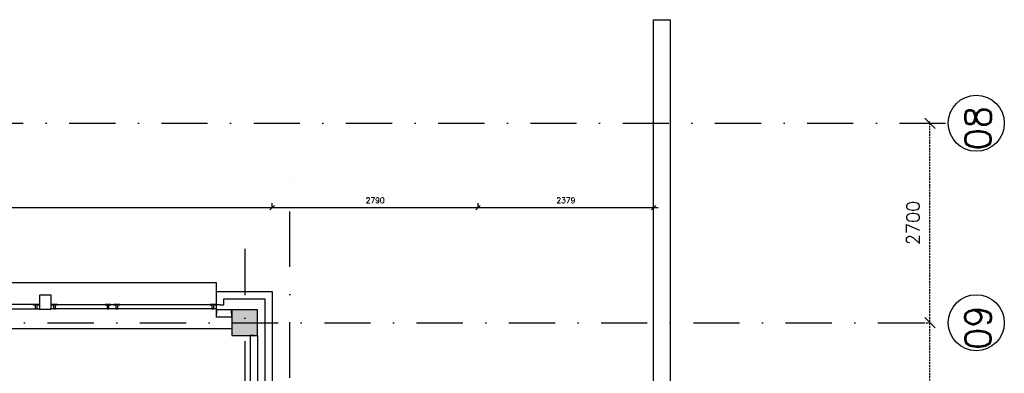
# Model space of a CAD drawing. Extents: x -33344 to 2055880, y -64816 to 121260.
# Tile 67 of 132: x 62535 to 75878, y 44562 to 49348. Entities that reach past the tile are written whole.
import ezdxf

# ---------------------------------------------------------------- set-up
doc = ezdxf.new("R2010")
doc.units = 0
doc.header["$LTSCALE"] = 50
doc.header["$MEASUREMENT"] = 0
doc.header["$PDMODE"] = 3
doc.header["$PDSIZE"] = 0.1
for name, pattern in [('DASHDOT', [1, 0.5, -0.25, 0, -0.25]), ('DASHED', [0.75, 0.5, -0.25]), ('STRAM_0WT$1$DASHDOT', [25, 12.5, -6.25, 0, -6.25])]:
    doc.linetypes.add(name, pattern=pattern)
doc.layers.get('0').update_dxf_attribs({"linetype": 'CONTINUOUS'})
doc.layers.get('DEFPOINTS').update_dxf_attribs({"linetype": 'CONTINUOUS'})
for name, color, linetype in [('_BESTAAND_ONGEIJZIGD', 8, 'CONTINUOUS'), ('_BRANDCOMPART', 6, 'DASHDOT'), ('_KOLOMBESTAAND', 212, 'CONTINUOUS'), ('A--L21--', 3, 'CONTINUOUS'), ('A--L28--', 7, 'CONTINUOUS'), ('A--M$1A-_F123-', 1, 'CONTINUOUS'), ('L1', 1, 'CONTINUOUS'), ('STRAM_0WT$0$A--L$7A1-_STR0', 1, 'CONTINUOUS'), ('STRAM_0WT$0$A--L$7A3-_STR0', 3, 'CONTINUOUS'), ('STRAM_0WT$1$A--M$1A-_F123-', 1, 'CONTINUOUS'), ('STRAM_0WT$1$A--T$7A8-_STRA', 8, 'STRAM_0WT$1$DASHDOT'), ('XREF', 7, 'CONTINUOUS')]:
    doc.layers.add(name, color=color, linetype=linetype)
doc.styles.add('ALFA-0_25', font='ROMANS')
doc.styles.add('STRAM_0WT$1$HIEMSTRA', font='romans.shx')
doc.dimstyles.new('STANDARD$0', dxfattribs={"dimscale": 30, "dimtxt": 2.5, "dimasz": 2, "dimexe": 2, "dimexo": 0, "dimgap": 2, "dimtad": 1, "dimdec": 0, "dimzin": 0, "dimtxsty": 'ALFA-0_25', "dimblk1": 'OBLIQUE', "dimblk2": 'OBLIQUE', "dimsah": 1, "dimcen": -3, "dimdle": 2, "dimclrd": 1, "dimclre": 1, "dimclrt": 2, "dimazin": 3, "dimtfac": 0.666667, "dimtofl": 0, "dimtmove": 0, "dimatfit": 3, "dimtvp": 0.833333, "dimtolj": 1, "dimtzin": 0})
doc.dimstyles.new('STRAM_0WT$0$STANDARD', dxfattribs={"dimscale": 70, "dimtxt": 2.5, "dimasz": 2, "dimexe": 0.3, "dimexo": 0.3, "dimgap": 2, "dimtad": 1, "dimdec": 0, "dimzin": 0, "dimtxsty": 'STRAM_0WT$1$HIEMSTRA', "dimblk1": 'STRAM_0WT$0$_OBLIQUE', "dimblk2": 'STRAM_0WT$0$_OBLIQUE', "dimsah": 1, "dimcen": -0.09, "dimdle": 0.3, "dimclrd": 1, "dimclre": 1, "dimclrt": 4, "dimazin": 3, "dimtfac": 1, "dimtdec": 4, "dimtix": 1, "dimtofl": 0, "dimtmove": 0, "dimatfit": 3, "dimtvp": 625, "dimtolj": 1, "dimtzin": 0})

# ---------------------------------------------------------------- blocks, each defined once
blk = doc.blocks.new('*U1578')
at = {"layer": 'A--L21--', "color": 8, "linetype": 'CONTINUOUS'}
for points in [[(-50, 50), (-50, 50), (705, 50), (705, 50)], [(-50, 50), (-50, 50), (705, 50), (705, 50)], [(-50, 50), (-50, 50), (705, 50), (705, 50)], [(50, -50), (50, -50), (605, -50), (605, -50)]]:
    blk.add_lwpolyline(points, dxfattribs=at)
blk = doc.blocks.new('*U1576')
at = {"layer": 'A--L21--', "color": 8, "linetype": 'CONTINUOUS'}
for points in [[(0, 0), (-50, 0), (-50, 182), (-50, 182)], [(0, 0), (-50, 0), (-50, 182), (-50, 182)], [(0, 0), (-50, 0), (-50, 182), (-50, 182)], [(0, 0), (50, 0), (50, 82), (50, 82)]]:
    blk.add_lwpolyline(points, dxfattribs=at)
blk = doc.blocks.new('*U1575')
at = {"layer": 'A--L21--', "color": 8, "linetype": 'CONTINUOUS'}
for points in [[(0, 0), (-50, 0), (-50, -5350), (-50, -5350)], [(0, 0), (50, 0), (50, -5450), (50, -5450)], [(0, 0), (50, 0), (50, -5450), (50, -5450)], [(0, 0), (50, 0), (50, -5450), (50, -5450)]]:
    blk.add_lwpolyline(points, dxfattribs=at)
blk = doc.blocks.new('*U1574')
at = {"layer": 'A--L21--', "color": 8, "linetype": 'CONTINUOUS'}
for points in [[(0, 0), (0, 50), (-205, 50), (-205, 0)], [(0, 0), (0, -50), (-205, -50), (-205, 0)], [(0, 0), (0, -50), (-205, -50), (-205, 0)], [(0, 0), (0, -50), (-205, -50), (-205, 0)]]:
    blk.add_lwpolyline(points, dxfattribs=at)
blk = doc.blocks.new('*U1558')
at = {"layer": 'A--L21--', "color": 8, "linetype": 'CONTINUOUS'}
for points in [[(50, 50), (50, 50), (50, -1802), (0, -1802)], [(50, 50), (50, 50), (50, -1802), (0, -1802)], [(50, 50), (50, 50), (50, -1802), (0, -1802)], [(-50, -50), (-50, -50), (-50, -1802), (0, -1802)]]:
    blk.add_lwpolyline(points, dxfattribs=at)
blk = doc.blocks.new('KOLOM400')
at = {"layer": 'A--L28--', "color": 3}
blk.add_lwpolyline([(-200, 0), (200, 0), (200, 400), (-200, 400)], close=True, dxfattribs=at)
blk = doc.blocks.new('_OBLIQUE')
at = {"color": 0, "linetype": 'BYBLOCK'}
blk.add_line((-0.5, -0.5), (0.5, 0.5), dxfattribs=at)
blk = doc.blocks.new('*D372')
at = {"layer": 'A--M$1A-_F123-', "color": 1, "linetype": 'CONTINUOUS'}
for p, q in [((65957, 46805), (65957, 46865)), ((68747, 46805), (68747, 46865)), ((65897, 46805), (68807, 46805))]:
    blk.add_line(p, q, dxfattribs=at)
at = {"layer": 'DEFPOINTS', "color": 0, "linetype": 'CONTINUOUS'}
for p in [(65957, 46805), (68747, 46805), (68747, 46805)]:
    blk.add_point(p, dxfattribs=at)
at = {"layer": 'A--M$1A-_F123-', "color": 1, "linetype": 'CONTINUOUS', "xscale": 60, "yscale": 60, "zscale": 60, "rotation": 180}
blk.add_blockref('_OBLIQUE', (65957, 46805), dxfattribs=at)
at = {"layer": 'A--M$1A-_F123-', "color": 1, "linetype": 'CONTINUOUS', "xscale": 60, "yscale": 60, "zscale": 60}
blk.add_blockref('_OBLIQUE', (68747, 46805), dxfattribs=at)
at = {"layer": 'A--M$1A-_F123-', "color": 2, "linetype": 'CONTINUOUS', "insert": (67352, 46903), "char_height": 75, "attachment_point": 5, "style": 'ALFA-0_25'}
blk.add_mtext('\\A1;2790', dxfattribs=at)
blk = doc.blocks.new('*D373')
at = {"layer": 'A--M$1A-_F123-', "color": 1, "linetype": 'CONTINUOUS'}
for p, q in [((68747, 46805), (68747, 46865)), ((71126, 46805), (71126, 46865)), ((68687, 46805), (71186, 46805))]:
    blk.add_line(p, q, dxfattribs=at)
at = {"layer": 'DEFPOINTS', "color": 0, "linetype": 'CONTINUOUS'}
for p in [(68747, 46805), (71126, 46805), (71126, 46805)]:
    blk.add_point(p, dxfattribs=at)
at = {"layer": 'A--M$1A-_F123-', "color": 1, "linetype": 'CONTINUOUS', "xscale": 60, "yscale": 60, "zscale": 60, "rotation": 180}
blk.add_blockref('_OBLIQUE', (68747, 46805), dxfattribs=at)
at = {"layer": 'A--M$1A-_F123-', "color": 1, "linetype": 'CONTINUOUS', "xscale": 60, "yscale": 60, "zscale": 60}
blk.add_blockref('_OBLIQUE', (71126, 46805), dxfattribs=at)
at = {"layer": 'A--M$1A-_F123-', "color": 2, "linetype": 'CONTINUOUS', "insert": (69937, 46903), "char_height": 75, "attachment_point": 5, "style": 'ALFA-0_25'}
blk.add_mtext('\\A1;2379', dxfattribs=at)
blk = doc.blocks.new('*D374')
at = {"layer": 'A--M$1A-_F123-', "color": 1, "linetype": 'CONTINUOUS'}
for p, q in [((48277, 46805), (48277, 46865)), ((65957, 46805), (65957, 46865)), ((48217, 46805), (66017, 46805))]:
    blk.add_line(p, q, dxfattribs=at)
at = {"layer": 'DEFPOINTS', "color": 0, "linetype": 'CONTINUOUS'}
for p in [(48277, 46805), (65957, 46805), (65957, 46805)]:
    blk.add_point(p, dxfattribs=at)
at = {"layer": 'A--M$1A-_F123-', "color": 1, "linetype": 'CONTINUOUS', "xscale": 60, "yscale": 60, "zscale": 60, "rotation": 180}
blk.add_blockref('_OBLIQUE', (48277, 46805), dxfattribs=at)
at = {"layer": 'A--M$1A-_F123-', "color": 1, "linetype": 'CONTINUOUS', "xscale": 60, "yscale": 60, "zscale": 60}
blk.add_blockref('_OBLIQUE', (65957, 46805), dxfattribs=at)
at = {"layer": 'A--M$1A-_F123-', "color": 2, "linetype": 'CONTINUOUS', "insert": (57117, 46903), "char_height": 75, "attachment_point": 5, "style": 'ALFA-0_25'}
blk.add_mtext('\\A1;17680', dxfattribs=at)
blk = doc.blocks.new('STRAM_0WT$0$_OBLIQUE')
at = {"color": 0, "linetype": 'BYBLOCK'}
blk.add_line((-0.5, -0.5), (0.5, 0.5), dxfattribs=at)
blk = doc.blocks.new('*D1832')
at = {"color": 1, "linetype": 'BYBLOCK'}
for p, q in [((-1061, 15700), (-910, 15700)), ((-931, 12979), (-931, 15721)), ((-1061, 13000), (-910, 13000))]:
    blk.add_line(p, q, dxfattribs=at)
at = {"layer": 'DEFPOINTS', "color": 0, "linetype": 'BYBLOCK'}
for p in [(-1082, 15700), (-931, 15700), (-1082, 13000)]:
    blk.add_point(p, dxfattribs=at)
at = {"color": 1, "linetype": 'BYBLOCK', "xscale": 140, "yscale": 140, "zscale": 140}
for p, rotation in [((-931, 15700), 90), ((-931, 13000), 270)]:
    blk.add_blockref('STRAM_0WT$0$_OBLIQUE', p, dxfattribs=dict(at, rotation=rotation))
at = {"color": 4, "linetype": 'BYBLOCK', "insert": (-1159, 14350), "char_height": 175, "attachment_point": 5, "rotation": 90, "style": 'STRAM_0WT$1$HIEMSTRA'}
blk.add_mtext('\\A1;2700', dxfattribs=at)
blk = doc.blocks.new('*D1831')
at = {"color": 1, "linetype": 'BYBLOCK'}
for p, q in [((-1060, 13000), (-910, 13000)), ((-931, 10379), (-931, 13021)), ((-1061, 10400), (-910, 10400))]:
    blk.add_line(p, q, dxfattribs=at)
at = {"layer": 'DEFPOINTS', "color": 0, "linetype": 'BYBLOCK'}
for p in [(-1081, 13000), (-931, 13000), (-1082, 10400)]:
    blk.add_point(p, dxfattribs=at)
at = {"color": 1, "linetype": 'BYBLOCK', "xscale": 140, "yscale": 140, "zscale": 140}
for p, rotation in [((-931, 13000), 90), ((-931, 10400), 270)]:
    blk.add_blockref('STRAM_0WT$0$_OBLIQUE', p, dxfattribs=dict(at, rotation=rotation))
at = {"color": 4, "linetype": 'BYBLOCK', "insert": (-1159, 11700), "char_height": 175, "attachment_point": 5, "rotation": 90, "style": 'STRAM_0WT$1$HIEMSTRA'}
blk.add_mtext('\\A1;2600', dxfattribs=at)
blk = doc.blocks.new('*D1922')
at = {"layer": 'DEFPOINTS', "color": 0}
for p in [(-108963, 14000), (-108963, 13000), (-500, 13000), (-90981, 11238), (-53027, 2606)]:
    blk.add_point(p, dxfattribs=at)
at = {"layer": 'STRAM_0WT$1$A--M$1A-_F123-', "color": 1}
blk.add_arc((-104054, 13000), 13191, 348.4863, 0, dxfattribs=at)
at = {"layer": 'STRAM_0WT$1$A--M$1A-_F123-', "color": 1, "xscale": 140, "yscale": 140, "zscale": 140}
for p, rotation in [((-90863, 13000), 90), ((-91128, 10367), 258.4862903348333)]:
    blk.add_blockref('STRAM_0WT$0$_OBLIQUE', p, dxfattribs=dict(at, rotation=rotation))
at = {"layer": 'STRAM_0WT$1$A--M$1A-_F123-', "color": 4, "insert": (-91156, 11700), "char_height": 175, "attachment_point": 5, "rotation": 84.2431, "style": 'STRAM_0WT$1$HIEMSTRA'}
blk.add_mtext('\\A1;11.51°', dxfattribs=at)
blk = doc.blocks.new('STRAM_0WT')
at = {"layer": 'STRAM_0WT$0$A--L$7A1-_STR0'}
for centre in [(-120.503, 15700), (-120.503, 13000)]:
    blk.add_circle(centre, 379.497, dxfattribs=at)
at = {"layer": 'STRAM_0WT$1$A--T$7A8-_STRA', "color": 8}
for p, q in [((-66167.142, 15700), (-500, 15700)), ((-10034.938, 14000), (-10034.938, -7375.62)), ((-108962.956, 13000), (-500, 13000))]:
    blk.add_line(p, q, dxfattribs=at)
at = {"layer": 'STRAM_0WT$0$A--L$7A3-_STR0', "style": 'STRAM_0WT$1$HIEMSTRA'}
for s, p in [('08', (77.287, 15332.129)), ('09', (77.287, 12632.129))]:
    blk.add_text(s, height=350, rotation=90, dxfattribs=at).set_placement(p)
at = {"layer": 'STRAM_0WT$1$A--M$1A-_F123-', "linetype": 'CONTINUOUS'}
for base, p1, p2, picture, middle in [((-750, 15700), (-900.37, 13000), (-900.37, 15700), '*D1832', (-977.5, 14350)), ((-750, 13000), (-900.37, 10400), (-900.07, 13000), '*D1831', (-977.5, 11700))]:
    dim = blk.add_linear_dim(base=base, p1=p1, p2=p2, angle=90, dimstyle='STRAM_0WT$0$STANDARD', dxfattribs=at)
    dim.commit()
    dim.dimension.update_dxf_attribs({"geometry": picture, "text_midpoint": middle, "insert": (181.162, 0)})
at = {"layer": 'STRAM_0WT$1$A--M$1A-_F123-'}
dim = blk.add_angular_dim_2l(base=(-90981.132, 11238.125), line1=((-53026.96, 2605.754), (-108962.956, 14000)), line2=((-108962.956, 13000), (-500, 13000)), dimstyle='STRAM_0WT$0$STANDARD', override={"dimdec": 2, "dimadec": 2}, dxfattribs=at)
dim.commit()
dim.dimension.update_dxf_attribs({"geometry": '*D1922', "text_midpoint": (-91155.818, 11699.682)})

msp = doc.modelspace()

# ---------------------------------------------------------------- hatches: boundary and pattern name
at = {"layer": '_KOLOMBESTAAND'}
msp.add_hatch(color=256, dxfattribs=at).paths.add_polyline_path([(65409.5, 45071.9), (65759.5, 45071.9), (65759.5, 45421.9), (65409.5, 45421.9)])
msp.add_hatch(color=256, dxfattribs=at).paths.add_polyline_path([(65409.5, 45071.9), (65759.5, 45071.9), (65759.5, 45421.9), (65409.5, 45421.9)])

# ---------------------------------------------------------------- linework, layer by layer
at = {"layer": '_BESTAAND_ONGEIJZIGD', "color": 8, "linetype": 'CONTINUOUS'}
msp.add_lwpolyline([(71126.4, 38067.5), (71126.4, 49347.5), (71349.8, 49347.5), (71349.8, 38098.7)], dxfattribs=at)
at = {"layer": '_BRANDCOMPART', "ltscale": 30}
msp.add_lwpolyline([(73055, 38502), (66194, 38502), (66194, 47408.2)], dxfattribs=at)
at = {"layer": 'A--L21--'}
msp.add_line((65409.5, 45161.9), (60359.5, 45161.9), dxfattribs=at)
at = {"layer": 'L1', "color": 8}
for p, q in [((65202.1, 45786.5), (60562.1, 45786.5)), ((65202.1, 45316.5), (65202.1, 45786.5)), ((60562.1, 45434.5), (62802.1, 45434.5)), ((62722.1, 45491.5), (60647.1, 45491.5)), ((65202.1, 45434.5), (62962.1, 45434.5)), ((63042.1, 45491.5), (65112.1, 45491.5)), ((63772.1, 45491.5), (63692.1, 45491.5))]:
    msp.add_line(p, q, dxfattribs=at)
for points in [[(62962.1, 45621.5), (62802.1, 45621.5), (62802.1, 45431.5), (62962.1, 45431.5)], [(62797.1, 45487.5), (62797.1, 45491.5), (62717.1, 45491.5), (62717.1, 45487.5), (62744.1, 45487.5), (62744.1, 45434.5), (62770.1, 45434.5), (62770.1, 45487.5)], [(63047.1, 45487.5), (63047.1, 45491.5), (62967.1, 45491.5), (62967.1, 45487.5), (62994.1, 45487.5), (62994.1, 45434.5), (63020.1, 45434.5), (63020.1, 45487.5)], [(63772.1, 45487.5), (63772.1, 45491.5), (63692.1, 45491.5), (63692.1, 45487.5), (63719.1, 45487.5), (63719.1, 45434.5), (63745.1, 45434.5), (63745.1, 45487.5)], [(63892.1, 45487.5), (63892.1, 45491.5), (63812.1, 45491.5), (63812.1, 45487.5), (63839.1, 45487.5), (63839.1, 45434.5), (63865.1, 45434.5), (63865.1, 45487.5)], [(65192.1, 45487.5), (65192.1, 45491.5), (65112.1, 45491.5), (65112.1, 45487.5), (65139.1, 45487.5), (65139.1, 45434.5), (65165.1, 45434.5), (65165.1, 45487.5)]]:
    msp.add_lwpolyline(points, close=True, dxfattribs=at)

# ---------------------------------------------------------------- block references
at = {"layer": '_BESTAAND_ONGEIJZIGD', "linetype": 'CONTINUOUS'}
for name, p in [('*U1578', (65252.3, 45620)), ('*U1576', (65252.3, 45487.5)), ('*U1558', (65907, 45620)), ('*U1574', (65407, 45370)), ('*U1575', (65707, 45071.9))]:
    msp.add_blockref(name, p, dxfattribs=at)
at = {"layer": 'A--L21--', "xscale": 0.875, "yscale": 0.875, "zscale": 0.875}
msp.add_blockref('KOLOM400', (65584.5, 45071.9), dxfattribs=at)
msp.add_blockref('KOLOM400', (65584.5, 45071.9), dxfattribs=at)
at = {"layer": 'XREF', "linetype": 'DASHED', "ltscale": 20}
msp.add_blockref('STRAM_0WT', (75619.4, 32246.9), dxfattribs=at)

# ---------------------------------------------------------------- dimensions: what is measured, and where the dimension line sits
at = {"layer": 'A--M$1A-_F123-', "linetype": 'CONTINUOUS'}
for base, p1, p2, picture, middle in [((65957, 46805), (48277.3, 46805), (65957, 46805), '*D374', (57117.2, 46902.5)), ((68747, 46805), (65957, 46805), (68747, 46805), '*D372', (67352, 46902.5)), ((71126.4, 46805), (68747, 46805), (71126.4, 46805), '*D373', (69936.7, 46902.5))]:
    dim = msp.add_linear_dim(base=base, p1=p1, p2=p2, dimstyle='STANDARD$0', dxfattribs=at)
    dim.commit()
    dim.dimension.update_dxf_attribs({"geometry": picture, "text_midpoint": middle})

doc.saveas('drawing.dxf')
